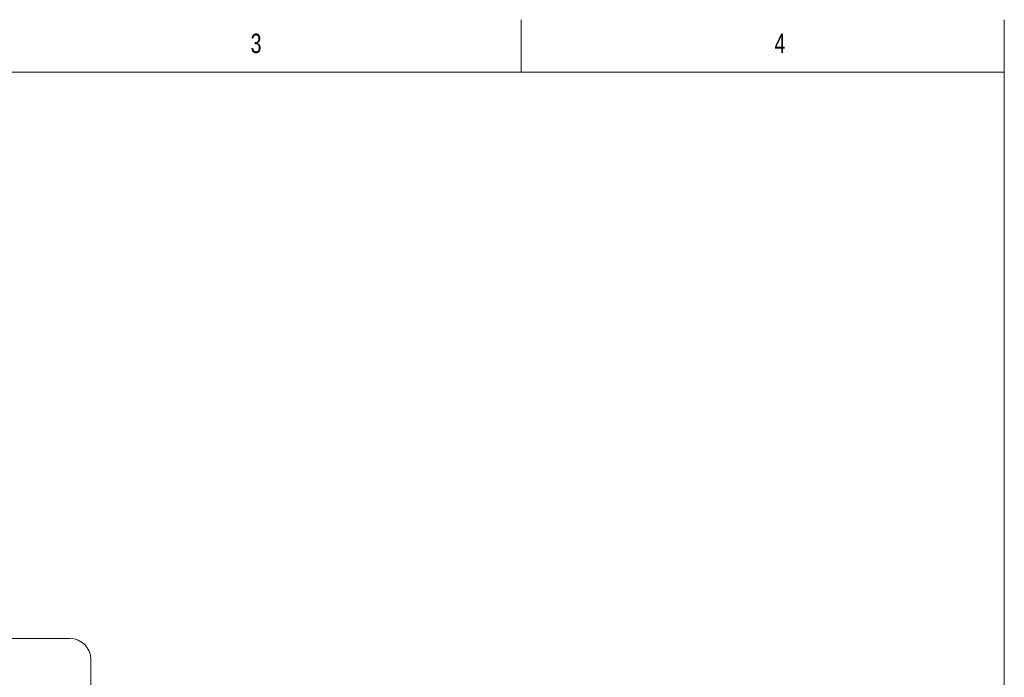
# Model space of a CAD drawing. Header units: millimetres. Extents: x 0 to 239, y 0 to 297.
# Tile 6 of 6: x 111 to 205, y 234 to 297. Entities that reach past the tile are written whole.
import ezdxf

# ---------------------------------------------------------------- set-up
doc = ezdxf.new("R2010")
doc.units = ezdxf.units.MM
doc.styles.add('SLDTEXTSTYLE0', font='TXT', dxfattribs={"width": 0.75})

msp = doc.modelspace()

# ---------------------------------------------------------------- linework, layer by layer
at = {"color": 7, "linetype": 'Continuous', "lineweight": 0}
for p, q in [((158.9, 292), (158.9, 297)), ((205, 292), (205, 297)), ((205, 292), (17.8, 292)), ((205, 5), (205, 292))]:
    msp.add_line(p, q, dxfattribs=at)
at = {"color": 7, "linetype": 'Continuous', "lineweight": 15}
for p, q in [((115.815, 237.965), (69.509, 237.965)), ((117.815, 221.965), (117.815, 235.965))]:
    msp.add_line(p, q, dxfattribs=at)
msp.add_arc((115.815, 235.965), 2, 0, 90, dxfattribs=at)

# ---------------------------------------------------------------- texts
at = {"color": 7, "linetype": 'Continuous', "lineweight": 0, "char_height": 1.852, "attachment_point": 1, "style": 'SLDTEXTSTYLE0'}
for s, insert in [('3', (133.067, 295.668)), ('4', (183.067, 295.668))]:
    msp.add_mtext(s, dxfattribs=dict(at, insert=insert))

doc.saveas('drawing.dxf')
